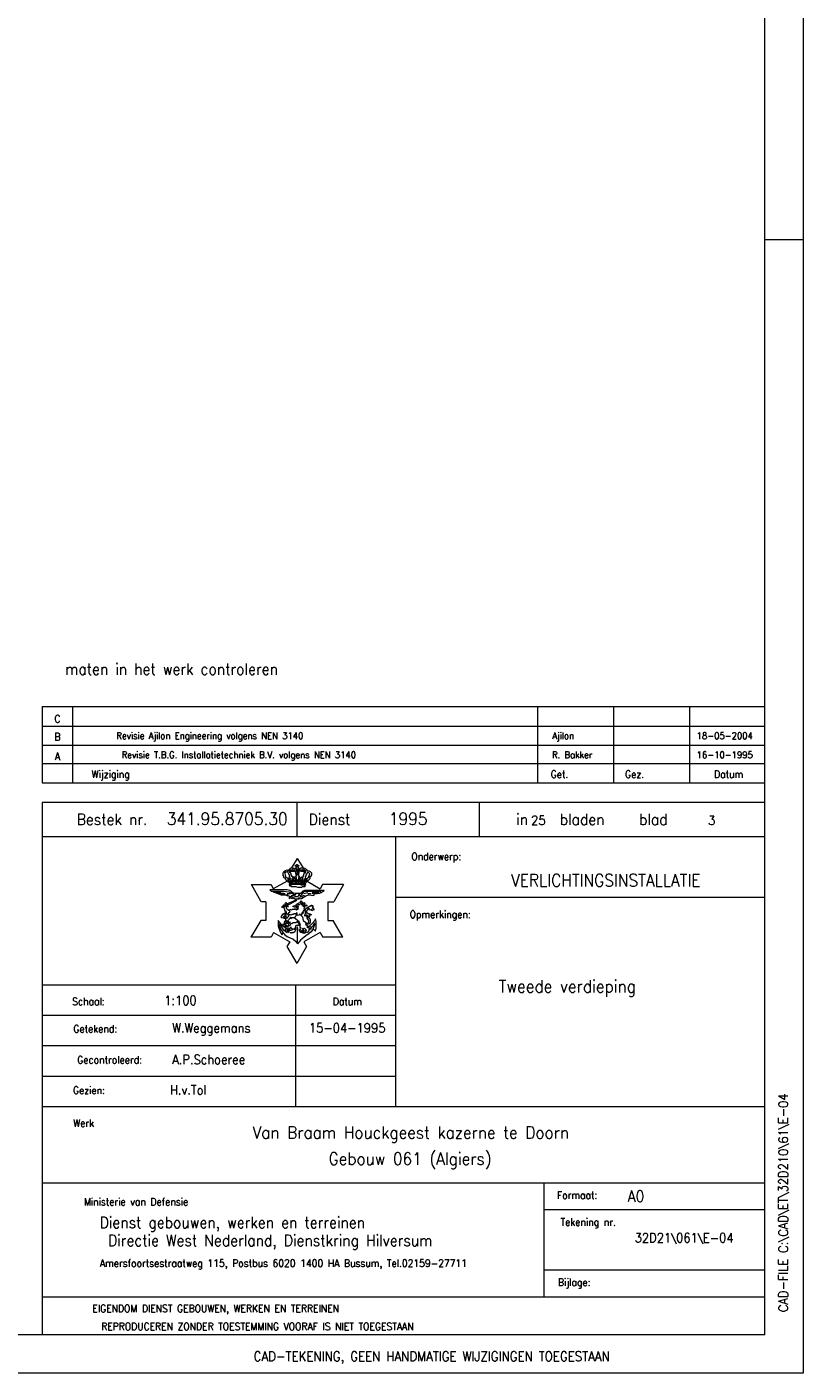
# Model space of a CAD drawing. Header units: metres. Extents: x -167 to -48, y -1901 to -1817.
# Tile 37 of 55: x -68 to -48, y -1901 to -1866. Entities that reach past the tile are written whole.
import ezdxf
from ezdxf.enums import TextEntityAlignment as Align

# ---------------------------------------------------------------- set-up
doc = ezdxf.new("R2010")
doc.units = ezdxf.units.M
doc.header["$MEASUREMENT"] = 0
doc.layers.add('Level 1', color=1, linetype='Continuous', lineweight=0)
doc.styles.add('Style-STANDARD', font='STANDARD.shx')

msp = doc.modelspace()

# ---------------------------------------------------------------- linework, layer by layer
at = {"layer": 'Level 1', "color": 1, "linetype": 'Continuous', "lineweight": 0}
for p, q in [((-47.881, -1817.377), (-47.881, -1901.467)), ((-48.881, -1871.765), (-47.881, -1871.765)), ((-67.818, -1883.996), (-48.883, -1883.996)), ((-67.818, -1883.996), (-67.818, -1885.996)), ((-67.019, -1883.996), (-67.019, -1885.996)), ((-54.836, -1883.996), (-54.836, -1885.996)), ((-52.851, -1883.996), (-52.851, -1885.996)), ((-50.855, -1883.996), (-50.855, -1885.996)), ((-67.818, -1884.512), (-48.883, -1884.512)), ((-67.818, -1885.012), (-48.883, -1885.012)), ((-67.818, -1885.496), (-48.883, -1885.496)), ((-67.818, -1885.996), (-48.883, -1885.996)), ((-67.818, -1886.512), (-67.818, -1900.465)), ((-48.883, -1886.512), (-67.818, -1886.512)), ((-61.135, -1887.402), (-61.135, -1886.512)), ((-56.359, -1887.402), (-56.359, -1886.512)), ((-67.818, -1887.402), (-48.883, -1887.402)), ((-58.547, -1894.48), (-58.547, -1887.402)), ((-61.133, -1887.98), (-61.285, -1888.23)), ((-61.185, -1888.183), (-61.185, -1888.168)), ((-61.185, -1888.168), (-61.154, -1888.168)), ((-61.154, -1888.183), (-61.185, -1888.183)), ((-61.174, -1888.23), (-61.154, -1888.215)), ((-61.154, -1888.168), (-61.154, -1888.137)), ((-61.154, -1888.137), (-61.127, -1888.137)), ((-61.154, -1888.215), (-61.154, -1888.183)), ((-61.133, -1887.98), (-60.982, -1888.23)), ((-61.127, -1888.137), (-61.127, -1888.168)), ((-61.127, -1888.168), (-61.095, -1888.168)), ((-61.095, -1888.183), (-61.123, -1888.183)), ((-61.123, -1888.183), (-61.123, -1888.199)), ((-61.123, -1888.199), (-61.103, -1888.23)), ((-61.095, -1888.168), (-61.095, -1888.183)), ((-61.506, -1888.355), (-61.482, -1888.324)), ((-61.506, -1888.402), (-61.506, -1888.355)), ((-61.502, -1888.433), (-61.506, -1888.402)), ((-61.486, -1888.449), (-61.502, -1888.433)), ((-61.482, -1888.48), (-61.486, -1888.449)), ((-61.482, -1888.324), (-61.441, -1888.293)), ((-61.465, -1888.496), (-61.482, -1888.48)), ((-61.441, -1888.512), (-61.465, -1888.496)), ((-61.435, -1888.34), (-61.461, -1888.371)), ((-61.461, -1888.371), (-61.453, -1888.418)), ((-61.453, -1888.418), (-61.428, -1888.48)), ((-61.441, -1888.293), (-61.4, -1888.277)), ((-61.431, -1888.543), (-61.441, -1888.512)), ((-61.42, -1888.34), (-61.435, -1888.34)), ((-61.396, -1888.574), (-61.431, -1888.543)), ((-61.428, -1888.48), (-61.408, -1888.48)), ((-61.39, -1888.324), (-61.42, -1888.34)), ((-61.408, -1888.48), (-61.39, -1888.496)), ((-61.4, -1888.277), (-61.375, -1888.293)), ((-61.326, -1888.449), (-61.39, -1888.324)), ((-61.39, -1888.496), (-61.375, -1888.512)), ((-61.375, -1888.512), (-61.387, -1888.527)), ((-61.387, -1888.527), (-61.375, -1888.559)), ((-61.375, -1888.293), (-61.357, -1888.277)), ((-61.375, -1888.559), (-61.359, -1888.559)), ((-61.353, -1888.543), (-61.363, -1888.496)), ((-61.363, -1888.496), (-61.357, -1888.496)), ((-61.359, -1888.559), (-61.353, -1888.543)), ((-61.357, -1888.277), (-61.345, -1888.262)), ((-61.357, -1888.496), (-61.342, -1888.527)), ((-61.345, -1888.262), (-61.33, -1888.262)), ((-61.345, -1888.465), (-61.326, -1888.449)), ((-61.338, -1888.496), (-61.345, -1888.465)), ((-61.314, -1888.277), (-61.342, -1888.309)), ((-61.342, -1888.309), (-61.342, -1888.34)), ((-61.342, -1888.34), (-61.322, -1888.34)), ((-61.342, -1888.527), (-61.318, -1888.543)), ((-61.342, -1888.574), (-61.338, -1888.559)), ((-61.31, -1888.496), (-61.338, -1888.496)), ((-61.338, -1888.559), (-61.31, -1888.574)), ((-61.33, -1888.262), (-61.314, -1888.23)), ((-61.322, -1888.34), (-61.297, -1888.387)), ((-61.318, -1888.543), (-61.31, -1888.543)), ((-61.314, -1888.23), (-61.293, -1888.23)), ((-61.185, -1888.293), (-61.314, -1888.277)), ((-61.304, -1888.512), (-61.31, -1888.496)), ((-61.31, -1888.574), (-61.293, -1888.559)), ((-61.293, -1888.527), (-61.304, -1888.512)), ((-61.304, -1888.543), (-61.293, -1888.527)), ((-61.297, -1888.387), (-61.293, -1888.418)), ((-61.293, -1888.23), (-61.256, -1888.23)), ((-61.293, -1888.418), (-61.283, -1888.433)), ((-61.293, -1888.559), (-61.279, -1888.543)), ((-61.283, -1888.433), (-61.285, -1888.449)), ((-61.285, -1888.449), (-61.248, -1888.449)), ((-61.279, -1888.543), (-61.236, -1888.559)), ((-61.244, -1888.465), (-61.263, -1888.496)), ((-61.263, -1888.496), (-61.26, -1888.527)), ((-61.26, -1888.527), (-61.222, -1888.527)), ((-61.256, -1888.23), (-61.24, -1888.262)), ((-61.248, -1888.449), (-61.244, -1888.465)), ((-61.24, -1888.262), (-61.228, -1888.23)), ((-61.236, -1888.559), (-61.207, -1888.543)), ((-61.228, -1888.23), (-61.181, -1888.262)), ((-61.222, -1888.527), (-61.219, -1888.465)), ((-61.219, -1888.465), (-61.211, -1888.465)), ((-61.211, -1888.465), (-61.189, -1888.527)), ((-61.207, -1888.543), (-61.174, -1888.559)), ((-61.189, -1888.527), (-61.174, -1888.527)), ((-61.154, -1888.433), (-61.185, -1888.293)), ((-61.181, -1888.262), (-61.174, -1888.23)), ((-61.181, -1888.449), (-61.162, -1888.433)), ((-61.181, -1888.465), (-61.181, -1888.449)), ((-61.154, -1888.48), (-61.181, -1888.465)), ((-61.174, -1888.527), (-61.15, -1888.527)), ((-61.174, -1888.559), (-61.154, -1888.559)), ((-61.111, -1888.262), (-61.17, -1888.262)), ((-61.162, -1888.433), (-61.154, -1888.433)), ((-61.154, -1888.262), (-61.14, -1888.402)), ((-61.15, -1888.527), (-61.154, -1888.48)), ((-61.154, -1888.559), (-61.14, -1888.559)), ((-61.14, -1888.402), (-61.115, -1888.402)), ((-61.14, -1888.559), (-61.129, -1888.527)), ((-61.129, -1888.527), (-61.103, -1888.559)), ((-61.115, -1888.402), (-61.111, -1888.262)), ((-61.111, -1888.262), (-61.103, -1888.262)), ((-61.103, -1888.23), (-61.103, -1888.262)), ((-61.103, -1888.262), (-61.064, -1888.262)), ((-61.092, -1888.309), (-61.103, -1888.433)), ((-61.103, -1888.433), (-61.08, -1888.449)), ((-61.076, -1888.465), (-61.103, -1888.48)), ((-61.103, -1888.48), (-61.103, -1888.512)), ((-61.103, -1888.512), (-61.084, -1888.527)), ((-61.103, -1888.559), (-61.072, -1888.559)), ((-61.072, -1888.293), (-61.092, -1888.309)), ((-61.084, -1888.527), (-61.068, -1888.527)), ((-61.08, -1888.449), (-61.076, -1888.465)), ((-60.986, -1888.277), (-61.072, -1888.293)), ((-61.072, -1888.559), (-61.053, -1888.543)), ((-61.068, -1888.527), (-61.053, -1888.48)), ((-61.064, -1888.262), (-61.045, -1888.23)), ((-61.053, -1888.48), (-61.045, -1888.48)), ((-61.053, -1888.543), (-61.025, -1888.559)), ((-61.045, -1888.23), (-60.986, -1888.23)), ((-61.045, -1888.48), (-61.041, -1888.527)), ((-61.041, -1888.527), (-61.017, -1888.543)), ((-61.025, -1888.559), (-61.013, -1888.574)), ((-61.021, -1888.48), (-61.013, -1888.465)), ((-60.986, -1888.496), (-61.021, -1888.48)), ((-61.017, -1888.543), (-60.99, -1888.527)), ((-61.013, -1888.465), (-60.976, -1888.465)), ((-61.013, -1888.574), (-60.982, -1888.559)), ((-60.99, -1888.527), (-60.986, -1888.496)), ((-60.986, -1888.23), (-60.939, -1888.262)), ((-60.939, -1888.293), (-60.986, -1888.277)), ((-60.982, -1888.559), (-60.976, -1888.574)), ((-60.976, -1888.465), (-60.939, -1888.34)), ((-60.955, -1888.527), (-60.963, -1888.543)), ((-60.963, -1888.543), (-60.947, -1888.559)), ((-60.92, -1888.512), (-60.955, -1888.527)), ((-60.947, -1888.559), (-60.931, -1888.559)), ((-60.943, -1888.23), (-60.885, -1888.277)), ((-60.943, -1888.355), (-60.92, -1888.355)), ((-60.912, -1888.309), (-60.939, -1888.293)), ((-60.935, -1888.559), (-60.912, -1888.527)), ((-60.9, -1888.418), (-60.928, -1888.465)), ((-60.928, -1888.465), (-60.92, -1888.512)), ((-60.92, -1888.355), (-60.912, -1888.309)), ((-60.9, -1888.527), (-60.916, -1888.559)), ((-60.916, -1888.559), (-60.894, -1888.559)), ((-60.912, -1888.527), (-60.9, -1888.527)), ((-60.861, -1888.34), (-60.9, -1888.418)), ((-60.894, -1888.559), (-60.873, -1888.559)), ((-60.885, -1888.277), (-60.861, -1888.293)), ((-60.877, -1888.496), (-60.838, -1888.48)), ((-60.873, -1888.559), (-60.877, -1888.496)), ((-60.803, -1888.512), (-60.865, -1888.574)), ((-60.861, -1888.293), (-60.834, -1888.309)), ((-60.826, -1888.355), (-60.861, -1888.34)), ((-60.838, -1888.48), (-60.806, -1888.387)), ((-60.834, -1888.309), (-60.795, -1888.324)), ((-60.806, -1888.387), (-60.826, -1888.355)), ((-60.795, -1888.465), (-60.803, -1888.48)), ((-60.803, -1888.48), (-60.803, -1888.512)), ((-60.795, -1888.324), (-60.763, -1888.355)), ((-60.771, -1888.449), (-60.795, -1888.465)), ((-60.763, -1888.402), (-60.771, -1888.449)), ((-60.763, -1888.355), (-60.763, -1888.402)), ((-62.332, -1888.668), (-61.818, -1888.668)), ((-62.078, -1889.121), (-62.332, -1888.668)), ((-61.396, -1888.808), (-61.851, -1888.808)), ((-61.851, -1888.808), (-61.814, -1888.84)), ((-61.818, -1888.668), (-61.762, -1888.777)), ((-61.814, -1888.84), (-61.785, -1888.84)), ((-61.785, -1888.84), (-61.765, -1888.855)), ((-61.777, -1888.84), (-61.672, -1888.84)), ((-61.765, -1888.855), (-61.666, -1888.887)), ((-61.4, -1888.574), (-61.762, -1888.777)), ((-61.695, -1888.871), (-61.56, -1888.855)), ((-61.672, -1888.84), (-61.494, -1888.84)), ((-61.666, -1888.887), (-61.554, -1888.934)), ((-61.621, -1888.887), (-61.494, -1888.887)), ((-61.572, -1888.902), (-61.453, -1888.902)), ((-61.494, -1888.84), (-61.353, -1888.855)), ((-61.4, -1888.902), (-61.314, -1888.902)), ((-61.371, -1888.59), (-61.396, -1888.574)), ((-61.33, -1888.824), (-61.396, -1888.808)), ((-61.371, -1888.59), (-61.342, -1888.574)), ((-61.371, -1888.59), (-61.353, -1888.605)), ((-61.353, -1888.605), (-61.33, -1888.652)), ((-61.353, -1888.855), (-61.197, -1888.934)), ((-61.338, -1888.684), (-61.334, -1888.668)), ((-61.33, -1888.652), (-61.334, -1888.668)), ((-61.244, -1888.887), (-61.33, -1888.824)), ((-61.166, -1888.902), (-61.244, -1888.887)), ((-61.166, -1888.902), (-61.205, -1888.949)), ((-61.088, -1888.902), (-61.166, -1888.902)), ((-61.045, -1888.902), (-61.088, -1888.902)), ((-61.084, -1888.934), (-61.054, -1888.902)), ((-60.986, -1888.84), (-61.045, -1888.902)), ((-61.021, -1888.934), (-60.939, -1888.84)), ((-60.939, -1888.824), (-60.986, -1888.84)), ((-60.976, -1888.574), (-60.955, -1888.59)), ((-60.963, -1888.902), (-60.857, -1888.871)), ((-60.955, -1888.59), (-60.928, -1888.574)), ((-60.425, -1888.824), (-60.939, -1888.824)), ((-60.939, -1888.84), (-60.748, -1888.84)), ((-60.928, -1888.574), (-60.912, -1888.59)), ((-60.912, -1888.621), (-60.924, -1888.652)), ((-60.924, -1888.652), (-60.92, -1888.684)), ((-60.924, -1888.699), (-60.924, -1888.684)), ((-60.912, -1888.59), (-60.9, -1888.605)), ((-60.904, -1888.605), (-60.912, -1888.621)), ((-60.865, -1888.574), (-60.908, -1888.605)), ((-60.877, -1888.574), (-60.529, -1888.777)), ((-60.853, -1888.902), (-60.771, -1888.902)), ((-60.748, -1888.84), (-60.512, -1888.84)), ((-60.746, -1888.871), (-60.57, -1888.871)), ((-60.746, -1888.902), (-60.656, -1888.887)), ((-60.697, -1888.949), (-60.681, -1888.902)), ((-60.681, -1888.902), (-60.611, -1888.902)), ((-60.611, -1888.902), (-60.578, -1888.887)), ((-60.578, -1888.887), (-60.545, -1888.887)), ((-60.545, -1888.887), (-60.533, -1888.871)), ((-60.533, -1888.871), (-60.492, -1888.871)), ((-60.476, -1888.668), (-60.529, -1888.777)), ((-60.492, -1888.871), (-60.476, -1888.84)), ((-59.918, -1888.668), (-60.476, -1888.668)), ((-60.476, -1888.84), (-60.437, -1888.84)), ((-60.437, -1888.84), (-60.425, -1888.824)), ((-59.918, -1888.668), (-60.175, -1889.121)), ((-61.953, -1889.121), (-62.074, -1889.121)), ((-61.953, -1889.121), (-61.953, -1889.605)), ((-61.554, -1888.934), (-61.424, -1888.934)), ((-61.535, -1889.246), (-61.498, -1889.23)), ((-61.527, -1889.277), (-61.535, -1889.246)), ((-61.482, -1889.262), (-61.527, -1889.277)), ((-61.506, -1889.23), (-61.478, -1889.246)), ((-61.502, -1889.215), (-61.482, -1889.199)), ((-61.498, -1889.23), (-61.502, -1889.215)), ((-61.486, -1889.215), (-61.465, -1889.199)), ((-61.469, -1889.23), (-61.486, -1889.215)), ((-61.469, -1889.23), (-61.486, -1889.246)), ((-61.486, -1889.246), (-61.478, -1889.262)), ((-61.482, -1889.199), (-61.457, -1889.199)), ((-61.461, -1889.324), (-61.482, -1889.262)), ((-61.478, -1889.246), (-61.469, -1889.23)), ((-61.472, -1889.246), (-61.453, -1889.23)), ((-61.453, -1889.262), (-61.469, -1889.23)), ((-61.465, -1889.199), (-61.449, -1889.23)), ((-61.457, -1889.199), (-61.453, -1889.184)), ((-61.453, -1889.152), (-61.428, -1889.137)), ((-61.441, -1889.184), (-61.453, -1889.152)), ((-61.453, -1889.184), (-61.441, -1889.184)), ((-61.445, -1889.23), (-61.453, -1889.262)), ((-61.428, -1889.215), (-61.445, -1889.23)), ((-61.424, -1889.199), (-61.441, -1889.184)), ((-61.428, -1888.934), (-61.387, -1888.934)), ((-61.428, -1889.137), (-61.408, -1889.168)), ((-61.424, -1888.934), (-61.39, -1888.965)), ((-61.424, -1889.215), (-61.424, -1889.199)), ((-61.412, -1889.23), (-61.424, -1889.215)), ((-61.412, -1889.246), (-61.412, -1889.23)), ((-61.396, -1889.262), (-61.412, -1889.246)), ((-61.412, -1889.293), (-61.412, -1889.246)), ((-61.408, -1889.168), (-61.181, -1889.074)), ((-61.408, -1889.184), (-61.396, -1889.215)), ((-61.4, -1889.199), (-61.359, -1889.168)), ((-61.162, -1889.09), (-61.396, -1889.215)), ((-61.396, -1889.215), (-61.371, -1889.246)), ((-61.371, -1889.246), (-61.396, -1889.262)), ((-61.39, -1888.965), (-61.379, -1888.949)), ((-61.379, -1888.949), (-61.363, -1888.965)), ((-61.363, -1888.965), (-61.297, -1888.98)), ((-61.3, -1888.996), (-61.349, -1888.996)), ((-61.349, -1888.996), (-61.349, -1889.027)), ((-61.349, -1889.027), (-61.297, -1889.012)), ((-61.285, -1888.965), (-61.3, -1888.98)), ((-61.297, -1888.98), (-61.3, -1888.996)), ((-61.297, -1889.012), (-61.267, -1889.027)), ((-61.252, -1888.949), (-61.285, -1888.965)), ((-61.279, -1888.98), (-61.252, -1888.996)), ((-61.279, -1889.121), (-61.215, -1889.105)), ((-61.267, -1888.996), (-61.275, -1888.98)), ((-61.252, -1888.996), (-61.267, -1888.996)), ((-61.267, -1889.027), (-61.256, -1889.012)), ((-61.256, -1889.012), (-61.244, -1889.012)), ((-61.205, -1888.949), (-61.252, -1888.949)), ((-61.244, -1889.012), (-61.193, -1889.043)), ((-61.24, -1889.23), (-61.207, -1889.215)), ((-61.236, -1889.246), (-61.24, -1889.23)), ((-61.205, -1889.262), (-61.236, -1889.246)), ((-61.222, -1889.012), (-61.211, -1888.996)), ((-61.207, -1889.215), (-61.219, -1889.23)), ((-61.219, -1889.23), (-61.205, -1889.246)), ((-61.211, -1888.996), (-61.205, -1888.98)), ((-61.205, -1888.98), (-61.207, -1888.98)), ((-61.207, -1888.98), (-61.17, -1888.98)), ((-61.158, -1889.246), (-61.205, -1889.262)), ((-61.205, -1889.246), (-61.166, -1889.246)), ((-61.193, -1889.043), (-61.162, -1889.043)), ((-61.181, -1889.074), (-61.154, -1889.074)), ((-61.178, -1889.199), (-61.137, -1889.184)), ((-61.154, -1889.23), (-61.178, -1889.199)), ((-61.17, -1888.98), (-61.14, -1888.98)), ((-61.166, -1889.246), (-61.133, -1889.246)), ((-61.162, -1889.043), (-61.095, -1889.043)), ((-61.154, -1889.074), (-61.162, -1889.09)), ((-61.146, -1889.262), (-61.158, -1889.246)), ((-61.123, -1889.23), (-61.154, -1889.23)), ((-61.14, -1889.293), (-61.15, -1889.262)), ((-61.15, -1889.262), (-61.111, -1889.262)), ((-61.14, -1888.98), (-61.092, -1888.965)), ((-61.107, -1889.277), (-61.14, -1889.293)), ((-61.137, -1889.184), (-61.133, -1889.168)), ((-61.133, -1889.246), (-61.137, -1889.23)), ((-61.133, -1889.168), (-61.064, -1889.137)), ((-61.133, -1889.23), (-61.111, -1889.246)), ((-61.103, -1889.23), (-61.123, -1889.23)), ((-61.115, -1889.012), (-61.054, -1889.012)), ((-61.111, -1889.184), (-61.107, -1889.168)), ((-61.084, -1889.199), (-61.111, -1889.184)), ((-61.111, -1889.262), (-61.103, -1889.23)), ((-61.107, -1888.934), (-61.084, -1888.934)), ((-61.099, -1889.293), (-61.107, -1889.277)), ((-61.103, -1889.184), (-61.088, -1889.184)), ((-61.095, -1889.043), (-61.021, -1889.027)), ((-61.092, -1888.965), (-61.049, -1888.949)), ((-61.088, -1889.184), (-61.068, -1889.184)), ((-61.068, -1889.199), (-61.084, -1889.199)), ((-61.068, -1889.184), (-61.068, -1889.199)), ((-61.064, -1889.137), (-61.045, -1889.121)), ((-61.064, -1889.137), (-61.033, -1889.168)), ((-61.054, -1888.98), (-60.998, -1888.98)), ((-61.049, -1888.949), (-61.021, -1888.934)), ((-61.049, -1889.137), (-60.998, -1889.184)), ((-61.045, -1889.121), (-61.033, -1889.09)), ((-61.033, -1889.09), (-61.006, -1889.121)), ((-61.033, -1889.168), (-61.01, -1889.199)), ((-61.021, -1889.027), (-60.912, -1888.965)), ((-61.006, -1889.121), (-61.013, -1889.137)), ((-61.013, -1889.137), (-61.002, -1889.137)), ((-61.01, -1889.199), (-60.986, -1889.199)), ((-61.002, -1889.137), (-60.986, -1889.137)), ((-60.998, -1888.949), (-60.943, -1888.949)), ((-60.998, -1889.184), (-60.976, -1889.199)), ((-60.986, -1889.137), (-60.99, -1889.152)), ((-60.99, -1889.152), (-60.978, -1889.168)), ((-60.986, -1889.199), (-60.978, -1889.199)), ((-60.978, -1889.199), (-60.986, -1889.23)), ((-60.986, -1889.23), (-60.978, -1889.23)), ((-60.978, -1889.168), (-60.97, -1889.152)), ((-60.978, -1889.23), (-60.943, -1889.23)), ((-60.976, -1889.199), (-60.943, -1889.23)), ((-60.97, -1889.152), (-60.939, -1889.137)), ((-60.935, -1889.168), (-60.959, -1889.184)), ((-60.959, -1889.184), (-60.951, -1889.199)), ((-60.943, -1889.277), (-60.959, -1889.277)), ((-60.959, -1889.277), (-60.947, -1889.324)), ((-60.951, -1889.199), (-60.935, -1889.199)), ((-60.912, -1889.23), (-60.943, -1889.23)), ((-60.943, -1889.23), (-60.943, -1889.262)), ((-60.943, -1889.262), (-60.943, -1889.277)), ((-60.939, -1889.137), (-60.935, -1889.168)), ((-60.935, -1889.199), (-60.916, -1889.215)), ((-60.916, -1889.215), (-60.904, -1889.199)), ((-60.912, -1888.965), (-60.826, -1888.934)), ((-60.877, -1889.215), (-60.912, -1889.23)), ((-60.904, -1889.199), (-60.877, -1889.215)), ((-60.904, -1889.293), (-60.842, -1889.246)), ((-60.842, -1889.246), (-60.803, -1889.23)), ((-60.826, -1888.934), (-60.697, -1888.949)), ((-60.806, -1889.23), (-60.795, -1889.215)), ((-60.803, -1889.23), (-60.806, -1889.23)), ((-60.795, -1889.215), (-60.771, -1889.23)), ((-60.771, -1889.23), (-60.763, -1889.215)), ((-60.763, -1889.215), (-60.734, -1889.215)), ((-60.73, -1889.262), (-60.742, -1889.293)), ((-60.742, -1889.293), (-60.726, -1889.277)), ((-60.734, -1889.215), (-60.717, -1889.23)), ((-60.717, -1889.23), (-60.73, -1889.262)), ((-60.726, -1889.277), (-60.697, -1889.308)), ((-60.336, -1889.121), (-60.336, -1889.605)), ((-60.336, -1889.121), (-60.175, -1889.121)), ((-58.547, -1888.996), (-48.883, -1888.996)), ((-62.086, -1889.605), (-62.347, -1890.043)), ((-61.953, -1889.605), (-62.086, -1889.605)), ((-61.523, -1889.746), (-61.629, -1889.605)), ((-61.543, -1889.496), (-61.56, -1889.512)), ((-61.56, -1889.512), (-61.535, -1889.527)), ((-61.527, -1889.48), (-61.55, -1889.48)), ((-61.55, -1889.48), (-61.543, -1889.496)), ((-61.519, -1889.465), (-61.539, -1889.449)), ((-61.539, -1889.449), (-61.527, -1889.48)), ((-61.535, -1889.527), (-61.441, -1889.558)), ((-61.498, -1889.449), (-61.519, -1889.434)), ((-61.519, -1889.434), (-61.519, -1889.465)), ((-61.469, -1889.449), (-61.502, -1889.434)), ((-61.502, -1889.434), (-61.498, -1889.449)), ((-61.502, -1889.496), (-61.469, -1889.543)), ((-61.486, -1889.496), (-61.469, -1889.527)), ((-61.457, -1889.621), (-61.478, -1889.652)), ((-61.461, -1889.434), (-61.472, -1889.418)), ((-61.472, -1889.418), (-61.469, -1889.449)), ((-61.472, -1889.48), (-61.445, -1889.512)), ((-61.453, -1889.371), (-61.461, -1889.324)), ((-61.449, -1889.434), (-61.461, -1889.434)), ((-61.445, -1889.621), (-61.457, -1889.621)), ((-61.435, -1889.355), (-61.453, -1889.371)), ((-61.441, -1889.418), (-61.453, -1889.402)), ((-61.453, -1889.402), (-61.449, -1889.434)), ((-61.445, -1889.605), (-61.449, -1889.621)), ((-61.449, -1889.621), (-61.445, -1889.621)), ((-61.435, -1889.605), (-61.445, -1889.605)), ((-61.42, -1889.418), (-61.441, -1889.418)), ((-61.441, -1889.465), (-61.435, -1889.512)), ((-61.424, -1889.558), (-61.441, -1889.558)), ((-61.441, -1889.558), (-61.437, -1889.605)), ((-61.437, -1889.605), (-61.435, -1889.605)), ((-61.437, -1889.637), (-61.435, -1889.621)), ((-61.416, -1889.387), (-61.435, -1889.355)), ((-61.416, -1889.605), (-61.435, -1889.605)), ((-61.435, -1889.605), (-61.416, -1889.605)), ((-61.435, -1889.621), (-61.428, -1889.621)), ((-61.431, -1889.434), (-61.42, -1889.418)), ((-61.431, -1889.449), (-61.431, -1889.434)), ((-61.416, -1889.527), (-61.431, -1889.449)), ((-61.416, -1889.527), (-61.428, -1889.543)), ((-61.428, -1889.621), (-61.416, -1889.605)), ((-61.39, -1889.543), (-61.424, -1889.558)), ((-61.408, -1889.621), (-61.424, -1889.637)), ((-61.412, -1889.434), (-61.416, -1889.387)), ((-61.39, -1889.527), (-61.416, -1889.527)), ((-61.416, -1889.605), (-61.408, -1889.621)), ((-61.379, -1889.324), (-61.412, -1889.293)), ((-61.383, -1889.449), (-61.412, -1889.434)), ((-61.379, -1889.527), (-61.396, -1889.527)), ((-61.396, -1889.527), (-61.39, -1889.543)), ((-61.371, -1889.434), (-61.383, -1889.449)), ((-61.338, -1889.355), (-61.379, -1889.324)), ((-61.363, -1889.496), (-61.379, -1889.527)), ((-61.375, -1889.605), (-61.359, -1889.59)), ((-61.345, -1889.668), (-61.375, -1889.605)), ((-61.371, -1889.434), (-61.345, -1889.402)), ((-61.367, -1889.465), (-61.371, -1889.434)), ((-61.33, -1889.449), (-61.367, -1889.465)), ((-61.353, -1889.465), (-61.363, -1889.496)), ((-61.359, -1889.59), (-61.326, -1889.558)), ((-61.345, -1889.402), (-61.318, -1889.387)), ((-61.338, -1889.34), (-61.326, -1889.308)), ((-61.318, -1889.387), (-61.338, -1889.34)), ((-61.293, -1889.465), (-61.33, -1889.449)), ((-61.31, -1889.527), (-61.33, -1889.527)), ((-61.33, -1889.527), (-61.244, -1889.527)), ((-61.326, -1889.308), (-61.285, -1889.324)), ((-61.326, -1889.558), (-61.3, -1889.543)), ((-61.293, -1889.527), (-61.31, -1889.543)), ((-61.31, -1889.543), (-61.31, -1889.527)), ((-61.3, -1889.543), (-61.285, -1889.558)), ((-61.267, -1889.449), (-61.293, -1889.465)), ((-61.283, -1889.543), (-61.293, -1889.527)), ((-61.285, -1889.324), (-61.256, -1889.308)), ((-61.285, -1889.558), (-61.283, -1889.543)), ((-61.244, -1889.449), (-61.267, -1889.449)), ((-61.256, -1889.308), (-61.211, -1889.308)), ((-61.211, -1889.434), (-61.244, -1889.449)), ((-61.244, -1889.527), (-61.236, -1889.543)), ((-61.236, -1889.543), (-61.232, -1889.527)), ((-61.232, -1889.527), (-61.211, -1889.527)), ((-61.232, -1889.527), (-61.178, -1889.558)), ((-61.211, -1889.308), (-61.197, -1889.308)), ((-61.201, -1889.434), (-61.211, -1889.434)), ((-61.211, -1889.527), (-61.181, -1889.512)), ((-61.158, -1889.434), (-61.201, -1889.434)), ((-61.197, -1889.308), (-61.197, -1889.293)), ((-61.197, -1889.293), (-61.15, -1889.324)), ((-61.181, -1889.512), (-61.158, -1889.465)), ((-61.178, -1889.558), (-61.119, -1889.605)), ((-61.14, -1889.402), (-61.158, -1889.434)), ((-61.158, -1889.465), (-61.133, -1889.434)), ((-61.154, -1889.324), (-61.099, -1889.293)), ((-61.137, -1889.434), (-61.14, -1889.402)), ((-61.123, -1889.48), (-61.137, -1889.434)), ((-61.088, -1889.465), (-61.123, -1889.48)), ((-61.119, -1889.605), (-61.088, -1889.621)), ((-61.068, -1889.434), (-61.088, -1889.465)), ((-61.088, -1889.621), (-61.084, -1889.652)), ((-61.045, -1889.465), (-61.068, -1889.434)), ((-61.021, -1889.465), (-61.045, -1889.465)), ((-61.045, -1889.465), (-61.029, -1889.48)), ((-61.029, -1889.48), (-60.994, -1889.512)), ((-61.013, -1889.434), (-61.025, -1889.434)), ((-61.025, -1889.434), (-61.021, -1889.465)), ((-60.994, -1889.434), (-61.013, -1889.434)), ((-60.99, -1889.418), (-61.01, -1889.402)), ((-61.01, -1889.402), (-60.998, -1889.418)), ((-60.998, -1889.418), (-60.994, -1889.434)), ((-60.994, -1889.512), (-60.982, -1889.605)), ((-60.982, -1889.418), (-60.99, -1889.418)), ((-60.976, -1889.371), (-60.986, -1889.371)), ((-60.986, -1889.371), (-60.986, -1889.387)), ((-60.986, -1889.387), (-60.978, -1889.402)), ((-60.967, -1889.402), (-60.982, -1889.418)), ((-60.982, -1889.605), (-60.92, -1889.652)), ((-60.978, -1889.402), (-60.967, -1889.402)), ((-60.967, -1889.34), (-60.976, -1889.371)), ((-60.947, -1889.355), (-60.967, -1889.34)), ((-60.947, -1889.324), (-60.947, -1889.355)), ((-60.935, -1889.465), (-60.928, -1889.434)), ((-60.931, -1889.496), (-60.935, -1889.465)), ((-60.898, -1889.465), (-60.931, -1889.496)), ((-60.928, -1889.355), (-60.904, -1889.293)), ((-60.912, -1889.418), (-60.928, -1889.355)), ((-60.928, -1889.434), (-60.912, -1889.418)), ((-60.885, -1889.418), (-60.912, -1889.418)), ((-60.873, -1889.465), (-60.9, -1889.465)), ((-60.881, -1889.512), (-60.898, -1889.465)), ((-60.877, -1889.324), (-60.894, -1889.371)), ((-60.894, -1889.371), (-60.894, -1889.402)), ((-60.894, -1889.402), (-60.885, -1889.418)), ((-60.885, -1889.402), (-60.857, -1889.418)), ((-60.849, -1889.543), (-60.881, -1889.512)), ((-60.838, -1889.293), (-60.877, -1889.324)), ((-60.877, -1889.543), (-60.877, -1889.527)), ((-60.877, -1889.527), (-60.849, -1889.543)), ((-60.83, -1889.605), (-60.877, -1889.543)), ((-60.845, -1889.496), (-60.873, -1889.465)), ((-60.857, -1889.418), (-60.834, -1889.434)), ((-60.82, -1889.527), (-60.845, -1889.496)), ((-60.842, -1889.668), (-60.83, -1889.605)), ((-60.82, -1889.293), (-60.838, -1889.293)), ((-60.834, -1889.434), (-60.806, -1889.434)), ((-60.826, -1889.324), (-60.812, -1889.308)), ((-60.803, -1889.34), (-60.826, -1889.324)), ((-60.812, -1889.308), (-60.82, -1889.293)), ((-60.791, -1889.465), (-60.82, -1889.48)), ((-60.82, -1889.48), (-60.816, -1889.512)), ((-60.816, -1889.512), (-60.82, -1889.527)), ((-60.82, -1889.527), (-60.795, -1889.59)), ((-60.806, -1889.434), (-60.771, -1889.449)), ((-60.779, -1889.324), (-60.803, -1889.34)), ((-60.795, -1889.59), (-60.795, -1889.652)), ((-60.779, -1889.48), (-60.791, -1889.465)), ((-60.752, -1889.324), (-60.779, -1889.324)), ((-60.771, -1889.449), (-60.779, -1889.48)), ((-60.742, -1889.34), (-60.752, -1889.324)), ((-60.752, -1889.699), (-60.674, -1889.605)), ((-60.734, -1889.34), (-60.748, -1889.355)), ((-60.748, -1889.355), (-60.742, -1889.34)), ((-60.72, -1889.324), (-60.734, -1889.34)), ((-60.701, -1889.34), (-60.72, -1889.324)), ((-60.697, -1889.308), (-60.701, -1889.34)), ((-60.674, -1889.605), (-60.648, -1889.558)), ((-60.336, -1889.605), (-60.195, -1889.605)), ((-59.937, -1890.043), (-60.195, -1889.605)), ((-61.754, -1889.918), (-61.818, -1890.043)), ((-61.754, -1889.918), (-61.33, -1890.168)), ((-61.597, -1889.699), (-61.601, -1889.715)), ((-61.601, -1889.715), (-61.601, -1889.762)), ((-61.601, -1889.762), (-61.58, -1889.809)), ((-61.523, -1889.809), (-61.597, -1889.699)), ((-61.58, -1889.809), (-61.547, -1889.871)), ((-61.547, -1889.871), (-61.506, -1889.918)), ((-61.539, -1889.98), (-61.502, -1889.933)), ((-61.519, -1889.715), (-61.523, -1889.746)), ((-61.523, -1889.746), (-61.502, -1889.762)), ((-61.412, -1889.824), (-61.523, -1889.746)), ((-61.472, -1889.871), (-61.523, -1889.809)), ((-61.494, -1889.715), (-61.519, -1889.715)), ((-61.502, -1889.762), (-61.494, -1889.746)), ((-61.502, -1889.933), (-61.457, -1889.98)), ((-61.469, -1889.715), (-61.494, -1889.715)), ((-61.494, -1889.746), (-61.457, -1889.746)), ((-61.478, -1889.652), (-61.472, -1889.684)), ((-61.472, -1889.684), (-61.461, -1889.715)), ((-61.396, -1889.933), (-61.472, -1889.871)), ((-61.461, -1889.715), (-61.469, -1889.715)), ((-61.469, -1889.887), (-61.412, -1889.824)), ((-61.457, -1889.746), (-61.431, -1889.73)), ((-61.457, -1889.98), (-61.396, -1890.027)), ((-61.449, -1889.652), (-61.437, -1889.637)), ((-61.441, -1889.684), (-61.449, -1889.652)), ((-61.437, -1889.777), (-61.445, -1889.793)), ((-61.445, -1889.793), (-61.428, -1889.809)), ((-61.428, -1889.699), (-61.441, -1889.684)), ((-61.416, -1889.777), (-61.437, -1889.777)), ((-61.431, -1889.73), (-61.428, -1889.699)), ((-61.428, -1889.809), (-61.408, -1889.824)), ((-61.424, -1889.637), (-61.408, -1889.652)), ((-61.404, -1889.73), (-61.416, -1889.777)), ((-61.408, -1889.652), (-61.396, -1889.652)), ((-61.408, -1889.824), (-61.4, -1889.809)), ((-61.39, -1889.855), (-61.408, -1889.871)), ((-61.408, -1889.871), (-61.4, -1889.902)), ((-61.396, -1889.652), (-61.404, -1889.637)), ((-61.404, -1889.637), (-61.359, -1889.637)), ((-61.404, -1889.684), (-61.404, -1889.652)), ((-61.404, -1889.652), (-61.375, -1889.668)), ((-61.396, -1889.699), (-61.404, -1889.684)), ((-61.396, -1889.762), (-61.404, -1889.73)), ((-61.387, -1889.902), (-61.404, -1889.918)), ((-61.4, -1889.809), (-61.371, -1889.793)), ((-61.363, -1889.684), (-61.396, -1889.699)), ((-61.375, -1889.762), (-61.396, -1889.762)), ((-61.396, -1889.902), (-61.383, -1889.871)), ((-61.371, -1889.855), (-61.39, -1889.855)), ((-61.359, -1889.918), (-61.387, -1889.902)), ((-61.383, -1889.871), (-61.357, -1889.855)), ((-61.375, -1889.668), (-61.371, -1889.684)), ((-61.363, -1889.73), (-61.375, -1889.762)), ((-61.371, -1889.684), (-61.353, -1889.684)), ((-61.371, -1889.793), (-61.359, -1889.809)), ((-61.349, -1889.684), (-61.363, -1889.684)), ((-61.345, -1889.715), (-61.363, -1889.73)), ((-61.359, -1889.637), (-61.322, -1889.652)), ((-61.359, -1889.809), (-61.353, -1889.824)), ((-61.349, -1889.902), (-61.359, -1889.918)), ((-61.357, -1889.855), (-61.345, -1889.871)), ((-61.353, -1889.684), (-61.345, -1889.668)), ((-61.353, -1889.824), (-61.33, -1889.84)), ((-61.338, -1889.871), (-61.353, -1889.887)), ((-61.334, -1889.918), (-61.353, -1889.887)), ((-61.322, -1889.652), (-61.349, -1889.684)), ((-61.345, -1889.746), (-61.345, -1889.715)), ((-61.326, -1889.746), (-61.345, -1889.746)), ((-61.304, -1889.871), (-61.338, -1889.871)), ((-61.33, -1889.809), (-61.314, -1889.793)), ((-61.33, -1889.84), (-61.33, -1889.809)), ((-61.304, -1889.699), (-61.326, -1889.746)), ((-61.322, -1889.933), (-61.285, -1889.918)), ((-61.3, -1889.933), (-61.322, -1889.933)), ((-61.314, -1889.793), (-61.304, -1889.777)), ((-61.279, -1889.684), (-61.304, -1889.699)), ((-61.304, -1889.777), (-61.3, -1889.809)), ((-61.267, -1889.855), (-61.304, -1889.871)), ((-61.3, -1889.809), (-61.252, -1889.824)), ((-61.285, -1889.933), (-61.3, -1889.933)), ((-61.285, -1889.918), (-61.283, -1889.918)), ((-61.244, -1889.933), (-61.283, -1889.933)), ((-61.283, -1889.933), (-61.279, -1889.933)), ((-61.267, -1889.684), (-61.279, -1889.699)), ((-61.279, -1889.933), (-61.26, -1889.918)), ((-61.248, -1889.668), (-61.267, -1889.684)), ((-61.252, -1889.824), (-61.267, -1889.855)), ((-61.26, -1889.918), (-61.244, -1889.918)), ((-61.252, -1889.918), (-61.244, -1889.902)), ((-61.17, -1889.668), (-61.248, -1889.668)), ((-61.197, -1889.902), (-61.244, -1889.933)), ((-61.244, -1889.918), (-61.236, -1889.918)), ((-61.211, -1889.84), (-61.193, -1889.793)), ((-61.181, -1889.84), (-61.211, -1889.84)), ((-61.181, -1889.84), (-61.197, -1889.902)), ((-61.137, -1889.73), (-61.181, -1889.746)), ((-61.181, -1889.746), (-61.181, -1889.793)), ((-61.181, -1889.793), (-61.181, -1889.84)), ((-61.123, -1889.637), (-61.17, -1889.668)), ((-61.123, -1889.746), (-61.137, -1889.73)), ((-61.127, -1890.059), (-61.129, -1889.777)), ((-61.084, -1889.652), (-61.123, -1889.637)), ((-61.123, -1889.652), (-61.107, -1889.668)), ((-61.099, -1889.73), (-61.123, -1889.746)), ((-61.107, -1889.668), (-61.054, -1889.73)), ((-61.068, -1889.746), (-61.099, -1889.73)), ((-61.088, -1889.652), (-61.072, -1889.668)), ((-61.076, -1889.855), (-61.084, -1889.824)), ((-61.084, -1889.824), (-61.045, -1889.84)), ((-61.08, -1889.871), (-61.049, -1889.855)), ((-61.068, -1889.902), (-61.08, -1889.871)), ((-61.049, -1889.855), (-61.076, -1889.855)), ((-61.072, -1889.668), (-61.064, -1889.699)), ((-61.054, -1889.73), (-61.068, -1889.746)), ((-61.049, -1889.887), (-61.068, -1889.902)), ((-61.064, -1889.699), (-61.054, -1889.73)), ((-61.053, -1889.793), (-61.054, -1889.73)), ((-61.033, -1889.809), (-61.053, -1889.793)), ((-61.049, -1889.918), (-61.049, -1889.887)), ((-61.037, -1889.918), (-61.049, -1889.918)), ((-61.045, -1889.84), (-61.033, -1889.809)), ((-61.029, -1889.918), (-61.021, -1889.887)), ((-61.025, -1889.918), (-61.029, -1889.918)), ((-61.006, -1889.933), (-61.025, -1889.918)), ((-61.021, -1889.902), (-61.021, -1889.871)), ((-61.021, -1889.871), (-61.013, -1889.871)), ((-61.013, -1889.871), (-61.002, -1889.871)), ((-60.994, -1889.918), (-61.006, -1889.933)), ((-61.002, -1889.871), (-60.982, -1889.871)), ((-60.982, -1889.887), (-60.998, -1889.902)), ((-60.998, -1889.902), (-60.994, -1889.918)), ((-60.982, -1889.871), (-60.99, -1889.809)), ((-60.99, -1889.809), (-60.982, -1889.809)), ((-60.982, -1889.933), (-60.99, -1889.918)), ((-60.99, -1889.918), (-60.967, -1889.918)), ((-60.982, -1889.871), (-60.986, -1889.887)), ((-60.986, -1889.887), (-60.967, -1889.887)), ((-60.982, -1889.809), (-60.97, -1889.824)), ((-60.963, -1889.871), (-60.982, -1889.871)), ((-60.978, -1889.902), (-60.982, -1889.887)), ((-60.976, -1889.949), (-60.982, -1889.933)), ((-60.967, -1889.918), (-60.978, -1889.902)), ((-60.963, -1889.933), (-60.976, -1889.949)), ((-60.97, -1889.824), (-60.943, -1889.809)), ((-60.939, -1889.887), (-60.963, -1889.871)), ((-60.955, -1889.933), (-60.963, -1889.933)), ((-60.529, -1889.918), (-60.959, -1890.168)), ((-60.947, -1889.949), (-60.955, -1889.933)), ((-60.935, -1889.949), (-60.947, -1889.949)), ((-60.943, -1889.809), (-60.924, -1889.824)), ((-60.908, -1889.887), (-60.939, -1889.887)), ((-60.924, -1889.918), (-60.935, -1889.949)), ((-60.924, -1889.824), (-60.916, -1889.84)), ((-60.898, -1889.918), (-60.924, -1889.918)), ((-60.92, -1889.652), (-60.881, -1889.684)), ((-60.861, -1889.715), (-60.92, -1889.699)), ((-60.92, -1889.699), (-60.904, -1889.715)), ((-60.916, -1889.84), (-60.9, -1889.871)), ((-60.9, -1889.871), (-60.908, -1889.887)), ((-60.904, -1889.715), (-60.869, -1889.746)), ((-60.82, -1889.949), (-60.904, -1890.012)), ((-60.885, -1889.902), (-60.898, -1889.918)), ((-60.83, -1889.777), (-60.885, -1889.777)), ((-60.885, -1889.777), (-60.861, -1889.793)), ((-60.861, -1889.918), (-60.885, -1889.902)), ((-60.881, -1889.684), (-60.842, -1889.668)), ((-60.869, -1889.746), (-60.822, -1889.762)), ((-60.82, -1889.699), (-60.861, -1889.715)), ((-60.861, -1889.793), (-60.803, -1889.809)), ((-60.842, -1889.902), (-60.861, -1889.918)), ((-60.83, -1889.84), (-60.842, -1889.902)), ((-60.826, -1889.762), (-60.83, -1889.777)), ((-60.799, -1889.84), (-60.83, -1889.84)), ((-60.822, -1889.762), (-60.826, -1889.762)), ((-60.826, -1889.762), (-60.76, -1889.777)), ((-60.822, -1889.762), (-60.752, -1889.699)), ((-60.795, -1889.652), (-60.82, -1889.699)), ((-60.771, -1889.902), (-60.82, -1889.949)), ((-60.779, -1889.824), (-60.812, -1889.84)), ((-60.812, -1889.84), (-60.799, -1889.84)), ((-60.803, -1889.809), (-60.779, -1889.824)), ((-60.76, -1889.793), (-60.775, -1889.809)), ((-60.72, -1889.824), (-60.771, -1889.902)), ((-60.734, -1889.762), (-60.76, -1889.793)), ((-60.678, -1889.668), (-60.734, -1889.762)), ((-60.72, -1889.824), (-60.674, -1889.715)), ((-60.656, -1889.887), (-60.72, -1889.824)), ((-60.674, -1889.715), (-60.678, -1889.668)), ((-60.529, -1889.918), (-60.463, -1890.043)), ((-61.818, -1890.043), (-62.347, -1890.043)), ((-61.33, -1890.168), (-61.404, -1890.293)), ((-61.404, -1890.293), (-61.146, -1890.73)), ((-61.396, -1890.027), (-61.304, -1890.074)), ((-61.304, -1890.074), (-61.248, -1890.09)), ((-61.248, -1890.09), (-61.178, -1890.152)), ((-61.178, -1890.152), (-61.127, -1890.215)), ((-60.888, -1890.293), (-61.146, -1890.73)), ((-61.129, -1890.152), (-61.127, -1890.059)), ((-61.127, -1890.215), (-61.129, -1890.152)), ((-61.045, -1890.121), (-61.127, -1890.215)), ((-61.006, -1890.09), (-61.045, -1890.121)), ((-60.904, -1890.012), (-61.006, -1890.09)), ((-60.959, -1890.168), (-60.888, -1890.293)), ((-59.937, -1890.043), (-60.463, -1890.043)), ((-67.818, -1891.293), (-59.842, -1891.293)), ((-61.168, -1894.48), (-61.168, -1891.293)), ((-59.943, -1891.293), (-58.547, -1891.293)), ((-67.818, -1892.09), (-59.842, -1892.09)), ((-59.943, -1892.09), (-58.547, -1892.09)), ((-67.818, -1892.887), (-59.842, -1892.887)), ((-59.943, -1892.887), (-58.547, -1892.887)), ((-67.818, -1893.684), (-59.842, -1893.684)), ((-59.943, -1893.684), (-58.547, -1893.684)), ((-67.818, -1894.48), (-48.883, -1894.48)), ((-67.818, -1896.48), (-48.883, -1896.48)), ((-54.662, -1899.465), (-54.662, -1896.48)), ((-54.662, -1897.184), (-48.883, -1897.184)), ((-54.662, -1898.762), (-48.883, -1898.762)), ((-67.818, -1899.465), (-48.883, -1899.465)), ((-47.881, -1901.467), (-166.781, -1901.467))]:
    msp.add_line(p, q, dxfattribs=at)
at = {"layer": 'Level 1', "color": 11, "linetype": 'Continuous', "lineweight": 0}
for q in [(-48.882, -1818.377), (-165.781, -1900.467)]:
    msp.add_line((-48.882, -1900.467), q, dxfattribs=at)
at = {"layer": 'Level 1', "color": 1, "linetype": 'Continuous', "lineweight": 0, "flags": 128}
for points in [[(-61.469, -1888.449), (-61.469, -1888.449)], [(-61.441, -1888.496), (-61.441, -1888.496)], [(-61.412, -1888.527), (-61.412, -1888.527)], [(-61.353, -1888.34), (-61.353, -1888.34)], [(-61.326, -1888.371), (-61.326, -1888.371)], [(-61.301, -1888.465), (-61.301, -1888.465)], [(-61.17, -1888.465), (-61.17, -1888.465)], [(-61.14, -1888.262), (-61.14, -1888.262)], [(-61.136, -1888.293), (-61.136, -1888.293)], [(-61.136, -1888.355), (-61.136, -1888.355)], [(-61.136, -1888.387), (-61.136, -1888.387)], [(-61.133, -1888.433), (-61.133, -1888.433)], [(-61.133, -1888.465), (-61.133, -1888.465)], [(-61.095, -1888.465), (-61.095, -1888.465)], [(-61.017, -1888.277), (-61.017, -1888.277)], [(-60.967, -1888.48), (-60.967, -1888.48)], [(-60.935, -1888.277), (-60.935, -1888.277)], [(-60.935, -1888.433), (-60.935, -1888.433)], [(-60.912, -1888.371), (-60.912, -1888.371)], [(-60.9, -1888.293), (-60.9, -1888.293)], [(-60.898, -1888.34), (-60.898, -1888.34)], [(-60.881, -1888.324), (-60.881, -1888.324)], [(-60.842, -1888.543), (-60.842, -1888.543)], [(-60.838, -1888.512), (-60.838, -1888.512)], [(-60.82, -1888.512), (-60.82, -1888.512)], [(-60.812, -1888.355), (-60.812, -1888.355)], [(-60.799, -1888.433), (-60.799, -1888.433)], [(-60.904, -1888.605), (-60.904, -1888.605), (-60.904, -1888.605), (-60.904, -1888.605), (-60.904, -1888.605), (-60.904, -1888.605), (-60.904, -1888.605), (-60.908, -1888.605), (-60.908, -1888.59), (-60.92, -1888.59), (-60.931, -1888.59), (-60.947, -1888.59), (-60.967, -1888.59), (-60.986, -1888.574), (-61.01, -1888.574), (-61.041, -1888.574), (-61.068, -1888.574), (-61.099, -1888.574), (-61.129, -1888.574), (-61.158, -1888.574), (-61.189, -1888.574), (-61.215, -1888.574), (-61.248, -1888.574), (-61.271, -1888.574), (-61.297, -1888.574), (-61.314, -1888.59), (-61.334, -1888.59), (-61.349, -1888.59), (-61.359, -1888.59), (-61.367, -1888.59), (-61.367, -1888.605), (-61.367, -1888.605), (-61.371, -1888.605), (-61.371, -1888.605)], [(-60.912, -1888.621), (-60.912, -1888.621), (-60.912, -1888.621), (-60.912, -1888.621), (-60.912, -1888.621), (-60.912, -1888.621), (-60.912, -1888.621), (-60.916, -1888.621), (-60.916, -1888.621), (-60.928, -1888.605), (-60.939, -1888.605), (-60.955, -1888.605), (-60.97, -1888.605), (-60.99, -1888.605), (-61.013, -1888.605), (-61.041, -1888.59), (-61.064, -1888.59), (-61.095, -1888.59), (-61.123, -1888.59), (-61.15, -1888.59), (-61.178, -1888.59), (-61.205, -1888.59), (-61.236, -1888.59), (-61.26, -1888.605), (-61.283, -1888.605), (-61.3, -1888.605), (-61.318, -1888.605), (-61.33, -1888.605), (-61.342, -1888.605), (-61.349, -1888.621), (-61.349, -1888.621), (-61.349, -1888.621), (-61.353, -1888.621), (-61.353, -1888.621)], [(-60.92, -1888.668), (-60.92, -1888.668), (-60.92, -1888.668), (-60.92, -1888.668), (-60.92, -1888.668), (-60.924, -1888.668), (-60.924, -1888.668), (-60.924, -1888.668), (-60.924, -1888.668), (-60.928, -1888.668), (-60.935, -1888.668), (-60.947, -1888.668), (-60.963, -1888.652), (-60.978, -1888.652), (-60.994, -1888.652), (-61.017, -1888.652), (-61.041, -1888.652), (-61.068, -1888.652), (-61.095, -1888.652), (-61.123, -1888.652), (-61.146, -1888.652), (-61.174, -1888.652), (-61.197, -1888.652), (-61.222, -1888.652), (-61.248, -1888.652), (-61.271, -1888.652), (-61.285, -1888.652), (-61.304, -1888.652), (-61.314, -1888.668), (-61.326, -1888.668), (-61.33, -1888.668), (-61.33, -1888.668), (-61.334, -1888.668), (-61.334, -1888.668), (-61.334, -1888.668)], [(-60.92, -1888.652), (-60.92, -1888.652), (-60.92, -1888.652), (-60.92, -1888.652), (-60.92, -1888.652), (-60.924, -1888.652), (-60.924, -1888.652), (-60.924, -1888.652), (-60.924, -1888.652), (-60.928, -1888.652), (-60.935, -1888.652), (-60.947, -1888.637), (-60.963, -1888.637), (-60.978, -1888.637), (-60.994, -1888.637), (-61.017, -1888.637), (-61.041, -1888.637), (-61.064, -1888.637), (-61.095, -1888.637), (-61.119, -1888.637), (-61.14, -1888.637), (-61.17, -1888.637), (-61.197, -1888.637), (-61.222, -1888.637), (-61.244, -1888.637), (-61.267, -1888.637), (-61.285, -1888.637), (-61.3, -1888.637), (-61.31, -1888.637), (-61.322, -1888.652), (-61.326, -1888.652), (-61.33, -1888.652), (-61.33, -1888.652), (-61.33, -1888.652), (-61.33, -1888.652)]]:
    msp.add_lwpolyline(points, dxfattribs=at)
for points in [[(-61.322, -1888.34), (-61.31, -1888.309), (-61.285, -1888.309), (-61.181, -1888.309), (-61.222, -1888.324), (-61.289, -1888.324)], [(-61.08, -1888.309), (-61.002, -1888.309), (-60.935, -1888.309), (-60.928, -1888.34), (-60.967, -1888.324), (-61.025, -1888.324), (-61.072, -1888.309)], [(-60.924, -1888.699), (-60.924, -1888.699), (-60.924, -1888.699), (-60.924, -1888.699), (-60.924, -1888.699), (-60.928, -1888.699), (-60.928, -1888.699), (-60.935, -1888.699), (-60.955, -1888.684), (-60.97, -1888.684), (-60.998, -1888.684), (-61.025, -1888.684), (-61.06, -1888.668), (-61.095, -1888.668), (-61.129, -1888.668), (-61.166, -1888.668), (-61.201, -1888.668), (-61.232, -1888.668), (-61.263, -1888.668), (-61.289, -1888.684), (-61.304, -1888.684), (-61.326, -1888.684), (-61.334, -1888.684), (-61.334, -1888.684), (-61.334, -1888.684), (-61.334, -1888.684), (-61.338, -1888.684), (-61.338, -1888.684), (-61.338, -1888.684), (-61.338, -1888.699), (-61.338, -1888.699), (-61.338, -1888.699), (-61.334, -1888.699), (-61.334, -1888.699), (-61.334, -1888.699), (-61.326, -1888.699), (-61.304, -1888.699), (-61.289, -1888.715), (-61.263, -1888.715), (-61.236, -1888.715), (-61.201, -1888.715), (-61.166, -1888.715), (-61.129, -1888.73), (-61.095, -1888.73), (-61.06, -1888.73), (-61.025, -1888.73), (-60.998, -1888.715), (-60.976, -1888.715), (-60.955, -1888.715), (-60.935, -1888.715), (-60.928, -1888.715), (-60.928, -1888.715), (-60.924, -1888.715), (-60.924, -1888.715), (-60.924, -1888.715), (-60.924, -1888.699), (-60.924, -1888.699)]]:
    msp.add_lwpolyline(points, close=True, dxfattribs=at)
at = {"layer": 'Level 1', "color": 1, "linetype": 'Continuous', "lineweight": 0}
for centre, radius in [((-61.486, -1888.402), 0.00195), ((-61.469, -1888.34), 0.00586), ((-61.424, -1888.308), 0.00195), ((-61.386, -1888.308), 0.00195), ((-61.357, -1888.308), 0.00195), ((-61.33, -1888.277), 0.00195), ((-61.322, -1888.418), 0.00195), ((-61.14, -1888.324), 0.00195), ((-61.06, -1888.277), 0.00195), ((-60.976, -1888.277), 0.00195), ((-60.924, -1888.402), 0.00195), ((-60.845, -1888.324), 0.00195), ((-60.816, -1888.465), 0.00195), ((-60.795, -1888.402), 0.00195), ((-61.304, -1888.621), 0.00586), ((-61.24, -1888.621), 0.00195), ((-61.166, -1888.621), 0.00977), ((-61.099, -1888.621), 0.00586), ((-61.033, -1888.621), 0.00586), ((-60.976, -1888.637), 0.00586), ((-60.935, -1888.637), 0.00195)]:
    msp.add_circle(centre, radius, dxfattribs=at)
for centre, radius, start, end in [((-61.158, -1889.683), 0.477, 170.998, 219.5323), ((-61.271, -1889.715), 0.637, 344.5567, 13.5654)]:
    msp.add_arc(centre, radius, start, end, dxfattribs=at)
for p in [(-61.371, -1888.59), (-61.387, -1888.934), (-60.943, -1889.23), (-60.935, -1889.199), (-60.763, -1889.215), (-61.428, -1889.543), (-60.967, -1889.887), (-60.779, -1889.824)]:
    msp.add_point(p, dxfattribs=at)

# ---------------------------------------------------------------- texts
at = {"layer": 'Level 1', "color": 1, "linetype": 'Continuous', "lineweight": 0, "style": 'Style-STANDARD'}
for s, height, p in [('maten in het werk controleren', 0.2949, (-64.426, -1883.168)), ('C', 0.193, (-67.415, -1884.418)), ('Revisie Ajilon Engineering volgens NEN 3140', 0.1777, (-63.422, -1884.855)), ('Ajilon', 0.1777, (-54.167, -1884.855)), ('18-05-2004', 0.1777, (-49.933, -1884.855)), ('B', 0.193, (-67.415, -1884.887)), ('A', 0.193, (-67.415, -1885.402)), ('Revisie T.B.G. Installatietechniek B.V. volgens NEN 3140', 0.1777, (-62.663, -1885.355)), ('R. Bakker', 0.1777, (-53.931, -1885.355)), ('16-10-1995', 0.1777, (-49.933, -1885.355)), ('Wijziging', 0.1933, (-66.022, -1885.871)), ('Get.', 0.1933, (-54.262, -1885.871)), ('Gez.', 0.1933, (-52.295, -1885.871)), ('Datum', 0.1933, (-49.831, -1885.871)), ('Bestek nr.', 0.2949, (-65.986, -1887.105)), ('341.95.8705.30', 0.3242, (-62.968, -1887.105)), ('Dienst', 0.2949, (-60.288, -1887.105)), ('1995', 0.3242, (-58.228, -1887.105)), ('in    bladen    blad', 0.2949, (-53.414, -1887.105)), ('25', 0.2421, (-54.816, -1887.105)), ('3', 0.242, (-50.274, -1887.105)), ('Onderwerp:', 0.1933, (-57.491, -1888.027)), ('VERLICHTINGSINSTALLATIE', 0.3242, (-53.051, -1888.715)), ('Opmerkingen:', 0.1933, (-57.388, -1889.543)), ('Tweede verdieping', 0.3242, (-54.058, -1891.496)), ('Schaal:', 0.1933, (-66.604, -1891.824)), ('1:100', 0.2421, (-64.193, -1891.824)), ('Datum', 0.1933, (-59.82, -1891.824)), ('Getekend:', 0.1933, (-66.424, -1892.543)), ('W.Weggemans', 0.2421, (-63.382, -1892.543)), ('15-04-1995', 0.2421, (-59.824, -1892.543)), ('Gecontroleerd:', 0.1933, (-66.048, -1893.355)), ('A.P.Schoeree', 0.2421, (-63.452, -1893.371)), ('Gezien:', 0.1933, (-66.589, -1894.152)), ('H.v.Tol', 0.2421, (-63.992, -1894.168)), ('Werk', 0.1933, (-66.729, -1895.012)), ('Van Braam Houckgeest kazerne te Doorn', 0.3222, (-58.158, -1895.324)), ('Gebouw 061 (Algiers)', 0.3222, (-58.179, -1896.012)), ('A0', 0.2949, (-52.257, -1896.98)), ('Ministerie van Defensie', 0.1933, (-65.356, -1897.074)), ('Formaat:', 0.1933, (-53.799, -1896.902)), ('Dienst gebouwen, werken en terreinen', 0.2949, (-62.834, -1897.668)), ('Tekening nr.', 0.1933, (-53.511, -1897.605)), ('Directie West Nederland, Dienstkring Hilversum', 0.2949, (-61.843, -1898.137)), ('32D21\\061\\E-04', 0.2421, (-50.998, -1898.043)), ('Amersfoortsestraatweg 115, Postbus 6020 1400 HA Bussum, Tel.02159-27711', 0.1933, (-61.494, -1898.684)), ('Bijlage:', 0.1933, (-53.877, -1899.184)), ('EIGENDOM DIENST GEBOUWEN, WERKEN EN TERREINEN', 0.1933, (-63.27, -1899.871)), ('REPRODUCEREN ZONDER TOESTEMMING VOORAF IS NIET TOEGESTAAN', 0.1933, (-62.178, -1900.34)), ('CAD-TEKENING, GEEN HANDMATIGE WIJZIGINGEN TOEGESTAAN', 0.2494, (-57.612, -1901.151))]:
    msp.add_text(s, height=height, dxfattribs=at).set_placement(p, align=Align.CENTER)
msp.add_text('CAD-FILE C:\\CAD\\ET\\32D210\\61\\E-04', height=0.2421, rotation=90, dxfattribs=at).set_placement((-48.279, -1897.004), align=Align.CENTER)

doc.saveas('drawing.dxf')
